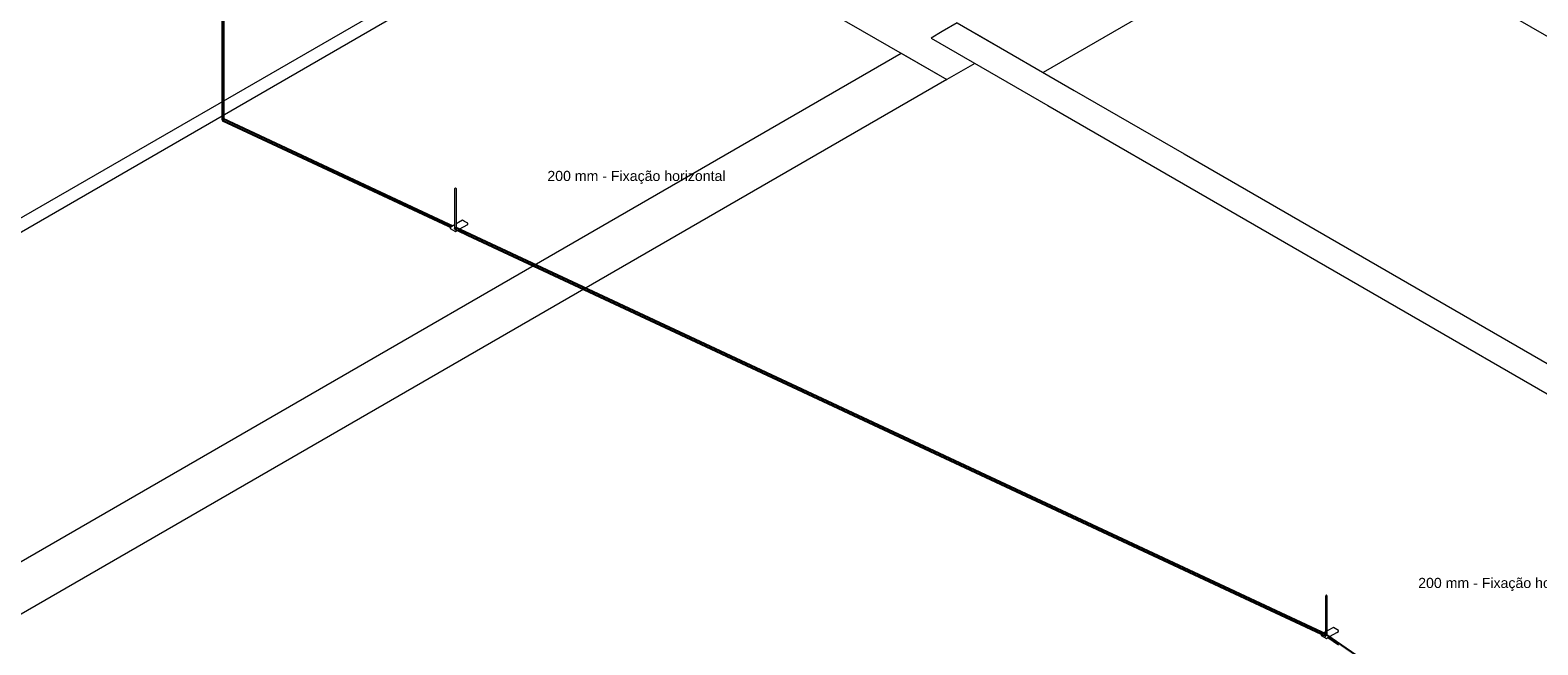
# Model space of a CAD drawing. Header units: millimetres. Extents: x 4477830 to 4478275, y -30323838 to -30323445.
# Tile 70 of 124: x 4478010 to 4478040, y -30323483 to -30323470. Entities that reach past the tile are written whole.
import ezdxf

# ---------------------------------------------------------------- set-up
doc = ezdxf.new("R2010")
doc.units = ezdxf.units.MM
doc.linetypes.add('NULL', pattern=[0])
for name, color, linetype, lineweight in [('IFC-Parede padrão-Contorno', 44, 'Continuous', 5), ('IFC-Parede-Contorno', 42, 'Continuous', 5), ('Nível 1', 7, 'Continuous', 0), ('PR-Captor', 9, 'Continuous', 18), ('PR-Condutos', 150, 'Continuous', 25), ('Textos', 7, 'Continuous', 9)]:
    doc.layers.add(name, color=color, linetype=linetype, lineweight=lineweight)
doc.styles.add('ARIAL', font='arial.ttf')

msp = doc.modelspace()

# ---------------------------------------------------------------- hatches: boundary and pattern name
at = {"layer": 'PR-Condutos', "linetype": 'Continuous', "true_color": 0x105689}
for points in [[(4478013.689, -30323472.277), (4478013.694, -30323469.144), (4478013.689, -30323468.277), (4478013.688, -30323469.138), (4478013.685, -30323468.274), (4478013.684, -30323469.133), (4478013.682, -30323468.27), (4478013.682, -30323472.27)], [(4478013.69, -30323472.264), (4478013.696, -30323472.278), (4478013.696, -30323472.256), (4478013.703, -30323472.251), (4478013.703, -30323472.278), (4478013.709, -30323472.276), (4478013.709, -30323468.276), (4478013.71, -30323468.262), (4478013.685, -30323468.274), (4478013.688, -30323469.138), (4478013.689, -30323468.283), (4478013.694, -30323469.144), (4478013.69, -30323472.244), (4478013.694, -30323472.253)], [(4478013.709, -30323472.276), (4478013.713, -30323472.273), (4478013.713, -30323468.273), (4478013.709, -30323468.276), (4478013.709, -30323472.215)], [(4478013.709, -30323472.276), (4478013.709, -30323472.237), (4478013.709, -30323468.276)], [(4478013.713, -30323468.273), (4478013.713, -30323472.273), (4478013.715, -30323468.269)], [(4478013.715, -30323472.251), (4478013.715, -30323468.269), (4478013.713, -30323472.232)], [(4478013.69, -30323472.263), (4478013.687, -30323472.269), (4478018.217, -30323474.388), (4478013.717, -30323472.283), (4478018.217, -30323474.388), (4478013.728, -30323472.285), (4478018.217, -30323474.387), (4478013.746, -30323472.289), (4478018.224, -30323474.383), (4478013.746, -30323472.289)], [(4478013.687, -30323472.269), (4478013.716, -30323472.283), (4478018.217, -30323474.388)], [(4478013.687, -30323472.276), (4478018.211, -30323474.391), (4478013.699, -30323472.279), (4478018.211, -30323474.391), (4478013.71, -30323472.281), (4478018.211, -30323474.391), (4478013.687, -30323472.269)], [(4478018.149, -30323474.367), (4478018.149, -30323474.363), (4478013.687, -30323472.276)], [(4478018.151, -30323474.367), (4478013.687, -30323472.276), (4478013.688, -30323472.281), (4478018.151, -30323474.369), (4478018.206, -30323474.394)], [(4478018.154, -30323474.371), (4478018.154, -30323474.37), (4478013.688, -30323472.281), (4478013.691, -30323472.284)], [(4478013.694, -30323472.258), (4478013.69, -30323472.263), (4478013.721, -30323472.277), (4478018.224, -30323474.383), (4478013.746, -30323472.289), (4478018.224, -30323474.383), (4478013.747, -30323472.29), (4478018.224, -30323474.383), (4478013.759, -30323472.292), (4478018.224, -30323474.383), (4478013.775, -30323472.296), (4478018.231, -30323474.38), (4478013.775, -30323472.296)], [(4478013.691, -30323472.284), (4478018.154, -30323474.371), (4478018.154, -30323474.371)], [(4478013.735, -30323472.277), (4478018.231, -30323474.38), (4478013.775, -30323472.296), (4478018.231, -30323474.379), (4478013.731, -30323472.27), (4478013.694, -30323472.258), (4478013.715, -30323472.267)], [(4478013.696, -30323472.256), (4478013.696, -30323472.278), (4478013.703, -30323472.278), (4478013.703, -30323472.254)], [(4478013.696, -30323472.28), (4478018.149, -30323474.363), (4478018.151, -30323474.367), (4478018.211, -30323474.391)], [(4478013.698, -30323472.254), (4478013.746, -30323472.277), (4478018.161, -30323474.341), (4478018.236, -30323474.376)], [(4478013.699, -30323472.279), (4478018.149, -30323474.362), (4478018.211, -30323474.391)], [(4478013.703, -30323472.253), (4478018.236, -30323474.376), (4478018.239, -30323474.375)], [(4478013.71, -30323472.281), (4478018.149, -30323474.362), (4478018.211, -30323474.391)], [(4478013.719, -30323472.261), (4478013.715, -30323472.262), (4478018.236, -30323474.376)], [(4478013.716, -30323472.283), (4478018.211, -30323474.391), (4478018.217, -30323474.388)], [(4478013.717, -30323472.283), (4478018.15, -30323474.356), (4478018.217, -30323474.388)], [(4478013.728, -30323472.285), (4478018.15, -30323474.356), (4478018.217, -30323474.387)], [(4478013.746, -30323472.277), (4478018.153, -30323474.343), (4478018.236, -30323474.376)], [(4478013.746, -30323472.289), (4478018.149, -30323474.355), (4478018.224, -30323474.383)], [(4478013.747, -30323472.29), (4478018.152, -30323474.35), (4478018.224, -30323474.383)], [(4478013.759, -30323472.292), (4478018.153, -30323474.35), (4478018.224, -30323474.383)], [(4478013.775, -30323472.296), (4478018.151, -30323474.349), (4478018.231, -30323474.38)], [(4478013.775, -30323472.296), (4478018.156, -30323474.345), (4478018.231, -30323474.379)], [(4478018.149, -30323474.355), (4478018.217, -30323474.387), (4478018.224, -30323474.383)], [(4478018.211, -30323474.391), (4478018.149, -30323474.363), (4478018.151, -30323474.368), (4478018.206, -30323474.394)], [(4478018.151, -30323474.349), (4478018.224, -30323474.383), (4478018.231, -30323474.38)], [(4478018.151, -30323474.367), (4478018.207, -30323474.394), (4478018.211, -30323474.391)], [(4478018.151, -30323474.368), (4478018.281, -30323474.43), (4478018.281, -30323474.429)], [(4478018.206, -30323474.394), (4478018.151, -30323474.368), (4478018.154, -30323474.371)], [(4478018.224, -30323474.383), (4478018.231, -30323474.38), (4478018.152, -30323474.35)], [(4478018.153, -30323474.343), (4478018.231, -30323474.379), (4478018.236, -30323474.376)], [(4478026.94, -30323478.444), (4478018.161, -30323474.341), (4478035.521, -30323482.46)], [(4478018.298, -30323474.402), (4478018.428, -30323474.463), (4478035.53, -30323482.455)], [(4478018.316, -30323474.44), (4478020.539, -30323475.474), (4478035.515, -30323482.471), (4478020.472, -30323475.435), (4478035.517, -30323482.465), (4478020.406, -30323475.397), (4478035.521, -30323482.46), (4478018.351, -30323474.43), (4478018.344, -30323474.43), (4478018.365, -30323474.442), (4478018.329, -30323474.43), (4478018.361, -30323474.444), (4478018.325, -30323474.43)], [(4478018.316, -30323474.442), (4478018.343, -30323474.455), (4478018.339, -30323474.457), (4478018.481, -30323474.524), (4478018.477, -30323474.516), (4478018.345, -30323474.454)], [(4478020.632, -30323475.527), (4478018.34, -30323474.456), (4478018.339, -30323474.457)], [(4478018.339, -30323474.457), (4478035.519, -30323482.486), (4478020.632, -30323475.527), (4478018.541, -30323474.552)], [(4478018.34, -30323474.456), (4478020.63, -30323475.526), (4478018.541, -30323474.55), (4478020.632, -30323475.527), (4478035.516, -30323482.483), (4478020.595, -30323475.506), (4478035.514, -30323482.478), (4478020.539, -30323475.474), (4478018.345, -30323474.454)], [(4478018.352, -30323474.43), (4478018.351, -30323474.43), (4478026.94, -30323478.444), (4478020.326, -30323475.351)], [(4478018.356, -30323474.43), (4478018.352, -30323474.43), (4478020.326, -30323475.351), (4478018.428, -30323474.463)], [(4478035.526, -30323482.456), (4478018.428, -30323474.463), (4478026.94, -30323478.444)], [(4478018.428, -30323474.463), (4478020.323, -30323475.349), (4478035.53, -30323482.455)], [(4478020.323, -30323475.349), (4478035.463, -30323482.427), (4478035.466, -30323482.425)], [(4478020.406, -30323475.397), (4478035.451, -30323482.434), (4478035.458, -30323482.43)], [(4478020.472, -30323475.435), (4478035.444, -30323482.438), (4478035.451, -30323482.434)], [(4478020.539, -30323475.474), (4478035.438, -30323482.442), (4478035.444, -30323482.438)], [(4478020.595, -30323475.506), (4478035.433, -30323482.444), (4478035.438, -30323482.442)], [(4478020.632, -30323475.527), (4478035.432, -30323482.445), (4478035.433, -30323482.444)], [(4478026.94, -30323478.444), (4478035.458, -30323482.43), (4478035.463, -30323482.427)], [(4478035.536, -30323482.458), (4478052.704, -30323494.26), (4478052.705, -30323494.26), (4478052.9, -30323494.394)], [(4478035.543, -30323482.487), (4478035.568, -30323482.506), (4478035.558, -30323482.512), (4478050.393, -30323492.71), (4478052.879, -30323494.418), (4478050.406, -30323492.717), (4478052.879, -30323494.414), (4478050.447, -30323492.741), (4478052.88, -30323494.408), (4478052.683, -30323494.272), (4478052.689, -30323494.269), (4478052.556, -30323494.178), (4478052.556, -30323494.177), (4478052.695, -30323494.265), (4478052.888, -30323494.397), (4478052.56, -30323494.172), (4478052.565, -30323494.169), (4478052.893, -30323494.394), (4478050.711, -30323492.894), (4478052.897, -30323494.393), (4478035.768, -30323482.618), (4478035.588, -30323482.495), (4478035.581, -30323482.499), (4478035.543, -30323482.482)], [(4478035.557, -30323482.512), (4478050.393, -30323492.71), (4478035.768, -30323482.656)], [(4478035.557, -30323482.512), (4478035.768, -30323482.656), (4478035.558, -30323482.512)], [(4478035.568, -30323482.481), (4478035.768, -30323482.618), (4478035.589, -30323482.494)]]:
    msp.add_hatch(color=146, dxfattribs=at).paths.add_polyline_path(points)

# ---------------------------------------------------------------- linework, layer by layer
at = {"layer": 'IFC-Parede padrão-Contorno', "color": 8, "lineweight": 5}
for p, q in [((4478021.228, -30323467.559), (4478001.427, -30323478.991)), ((4478021.471, -30323467.699), (4478001.669, -30323479.131)), ((4478035.528, -30323468.098), (4478080.738, -30323494.201))]:
    msp.add_line(p, q, dxfattribs=at)
at = {"layer": 'IFC-Parede-Contorno', "color": 8, "lineweight": 5}
for p, q in [((4478014.814, -30323463.856), (4478028.016, -30323471.478)), ((4478041.906, -30323464.416), (4478029.922, -30323471.335)), ((4478028.224, -30323470.355), (4478027.923, -30323470.529)), ((4478028.224, -30323470.355), (4478028.938, -30323470.767)), ((4478027.923, -30323470.529), (4478027.705, -30323470.655)), ((4478027.705, -30323470.655), (4478030.017, -30323471.99)), ((4478028.581, -30323470.561), (4478030.537, -30323471.69)), ((4478028.573, -30323471.156), (4478028.016, -30323471.478)), ((4478030.537, -30323471.69), (4478032.713, -30323472.947)), ((4478030.017, -30323471.99), (4478055.333, -30323486.607)), ((4478032.713, -30323472.947), (4478058.029, -30323487.563))]:
    msp.add_line(p, q, dxfattribs=at)
at = {"layer": 'Nível 1', "color": 8, "lineweight": 5}
for p, q in [((4477945.846, -30323517.874), (4478027.111, -30323470.956)), ((4478027.111, -30323470.956), (4478028.016, -30323471.478)), ((4478028.016, -30323471.478), (4477946.759, -30323518.392))]:
    msp.add_line(p, q, dxfattribs=at)
at = {"layer": 'PR-Captor', "color": 251}
for p, q in [((4478018.299, -30323473.62), (4478018.281, -30323473.64)), ((4478018.281, -30323473.64), (4478018.281, -30323473.66)), ((4478018.281, -30323473.66), (4478018.281, -30323474.021)), ((4478018.316, -30323473.64), (4478018.299, -30323473.62)), ((4478018.316, -30323473.66), (4478018.316, -30323473.64)), ((4478018.316, -30323473.933), (4478018.316, -30323473.66)), ((4478018.281, -30323474.021), (4478018.281, -30323474.17)), ((4478018.316, -30323474.129), (4478018.316, -30323473.933)), ((4478018.281, -30323474.17), (4478018.281, -30323474.176)), ((4478018.281, -30323474.176), (4478018.281, -30323474.256)), ((4478018.281, -30323474.256), (4478018.281, -30323474.32)), ((4478018.281, -30323474.32), (4478018.281, -30323474.35)), ((4478018.316, -30323474.19), (4478018.316, -30323474.129)), ((4478018.316, -30323474.231), (4478018.316, -30323474.19)), ((4478018.316, -30323474.314), (4478018.316, -30323474.231)), ((4478018.358, -30323474.306), (4478018.316, -30323474.33)), ((4478018.316, -30323474.33), (4478018.316, -30323474.314)), ((4478018.437, -30323474.26), (4478018.358, -30323474.306)), ((4478018.479, -30323474.285), (4478018.437, -30323474.26)), ((4478018.541, -30323474.32), (4478018.479, -30323474.285)), ((4478018.541, -30323474.34), (4478018.541, -30323474.32)), ((4478018.205, -30323474.395), (4478018.195, -30323474.4)), ((4478018.195, -30323474.4), (4478018.195, -30323474.42)), ((4478018.195, -30323474.42), (4478018.299, -30323474.48)), ((4478018.239, -30323474.375), (4478018.205, -30323474.395)), ((4478018.281, -30323474.35), (4478018.239, -30323474.375)), ((4478018.281, -30323474.35), (4478018.281, -30323474.395)), ((4478018.281, -30323474.395), (4478018.281, -30323474.43)), ((4478018.281, -30323474.43), (4478018.316, -30323474.43)), ((4478018.299, -30323474.48), (4478018.339, -30323474.457)), ((4478018.316, -30323474.411), (4478018.316, -30323474.33)), ((4478018.316, -30323474.43), (4478018.316, -30323474.411)), ((4478018.373, -30323474.437), (4478018.541, -30323474.34)), ((4478035.526, -30323481.671), (4478035.508, -30323481.691)), ((4478035.508, -30323481.691), (4478035.508, -30323481.711)), ((4478035.508, -30323481.711), (4478035.508, -30323482.221)), ((4478035.543, -30323481.691), (4478035.526, -30323481.671)), ((4478035.543, -30323481.711), (4478035.543, -30323481.691)), ((4478035.543, -30323482.241), (4478035.543, -30323481.711)), ((4478035.508, -30323482.221), (4478035.508, -30323482.401)), ((4478035.543, -30323482.364), (4478035.543, -30323482.241)), ((4478035.664, -30323482.311), (4478035.543, -30323482.381)), ((4478035.543, -30323482.381), (4478035.543, -30323482.364)), ((4478035.768, -30323482.371), (4478035.664, -30323482.311)), ((4478035.768, -30323482.391), (4478035.768, -30323482.371)), ((4478035.432, -30323482.445), (4478035.422, -30323482.451)), ((4478035.422, -30323482.451), (4478035.422, -30323482.471)), ((4478035.422, -30323482.471), (4478035.526, -30323482.531)), ((4478035.466, -30323482.425), (4478035.432, -30323482.445)), ((4478035.508, -30323482.401), (4478035.466, -30323482.425)), ((4478035.508, -30323482.401), (4478035.508, -30323482.445)), ((4478035.508, -30323482.445), (4478035.508, -30323482.481)), ((4478035.526, -30323482.531), (4478035.548, -30323482.518)), ((4478035.543, -30323482.421), (4478035.543, -30323482.381)), ((4478035.543, -30323482.438), (4478035.543, -30323482.421)), ((4478035.543, -30323482.447), (4478035.543, -30323482.438)), ((4478035.543, -30323482.454), (4478035.543, -30323482.447)), ((4478035.543, -30323482.461), (4478035.543, -30323482.454)), ((4478035.543, -30323482.463), (4478035.543, -30323482.461)), ((4478035.543, -30323482.481), (4478035.543, -30323482.463)), ((4478035.548, -30323482.518), (4478035.557, -30323482.512)), ((4478035.557, -30323482.512), (4478035.589, -30323482.494)), ((4478035.589, -30323482.494), (4478035.601, -30323482.487)), ((4478035.601, -30323482.487), (4478035.734, -30323482.411)), ((4478035.734, -30323482.411), (4478035.768, -30323482.391))]:
    msp.add_line(p, q, dxfattribs=at)
at = {"layer": 'PR-Condutos'}
for p, q in [((4478013.715, -30323472.229), (4478013.715, -30323468.269)), ((4478013.682, -30323469.131), (4478013.682, -30323472.27)), ((4478013.715, -30323472.243), (4478013.715, -30323472.229)), ((4478013.682, -30323472.27), (4478013.685, -30323472.274)), ((4478013.685, -30323472.274), (4478013.687, -30323472.275)), ((4478013.685, -30323472.274), (4478013.685, -30323472.274)), ((4478013.69, -30323472.263), (4478013.687, -30323472.269)), ((4478013.687, -30323472.275), (4478013.689, -30323472.277)), ((4478013.687, -30323472.275), (4478013.687, -30323472.276)), ((4478013.687, -30323472.276), (4478013.688, -30323472.281)), ((4478013.688, -30323472.281), (4478013.691, -30323472.284)), ((4478013.694, -30323472.258), (4478013.69, -30323472.263)), ((4478013.691, -30323472.284), (4478018.154, -30323474.371)), ((4478013.696, -30323472.278), (4478013.703, -30323472.278)), ((4478018.166, -30323474.341), (4478013.703, -30323472.253)), ((4478013.703, -30323472.278), (4478013.709, -30323472.276)), ((4478013.709, -30323472.276), (4478013.713, -30323472.273)), ((4478013.715, -30323472.251), (4478013.715, -30323472.243)), ((4478013.715, -30323472.259), (4478013.715, -30323472.251)), ((4478018.149, -30323474.363), (4478018.151, -30323474.368)), ((4478018.151, -30323474.368), (4478018.154, -30323474.371)), ((4478018.154, -30323474.371), (4478018.205, -30323474.395)), ((4478018.154, -30323474.371), (4478018.154, -30323474.371)), ((4478018.239, -30323474.375), (4478018.166, -30323474.341)), ((4478018.286, -30323474.432), (4478018.316, -30323474.446)), ((4478035.53, -30323482.455), (4478018.298, -30323474.402)), ((4478018.339, -30323474.457), (4478018.481, -30323474.524)), ((4478018.339, -30323474.457), (4478018.541, -30323474.552)), ((4478018.541, -30323474.552), (4478020.644, -30323475.534)), ((4478020.644, -30323475.534), (4478035.519, -30323482.486)), ((4478050.751, -30323492.917), (4478035.536, -30323482.458)), ((4478035.557, -30323482.512), (4478035.768, -30323482.657))]:
    msp.add_line(p, q, dxfattribs=at)

# ---------------------------------------------------------------- texts
at = {"layer": 'Textos', "linetype": 'NULL', "char_height": 0.2, "width": 7.04878, "attachment_point": 7, "line_spacing_factor": 0.6, "style": 'ARIAL'}
for insert in [(4478020.115, -30323473.544), (4478037.342, -30323481.594)]:
    msp.add_mtext('200 mm - Fixação horizontal', dxfattribs=dict(at, insert=insert))

doc.saveas('drawing.dxf')
